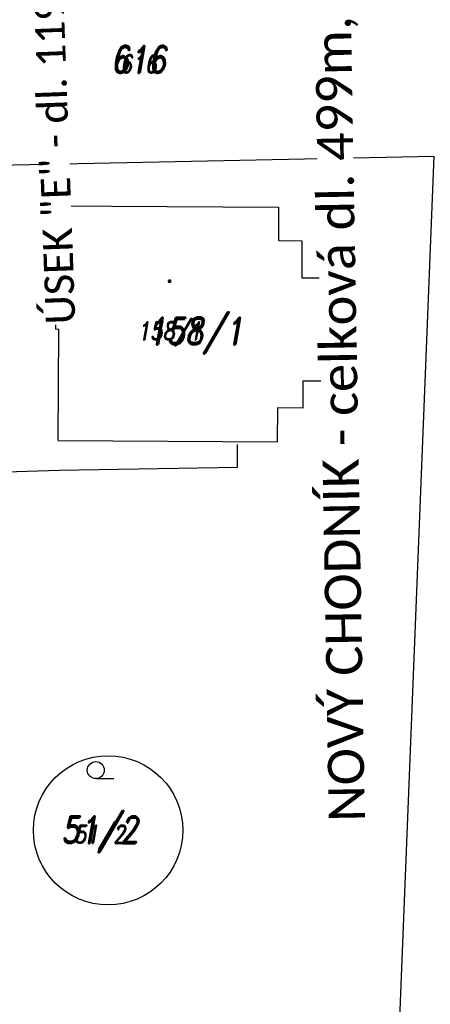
# Model space of a CAD drawing. Header units: feet. Extents: x -783217 to -782936, y -1044805 to -1043930.
# Tile 71 of 81: x -782990 to -782971, y -1044280 to -1044236. Entities that reach past the tile are written whole.
import ezdxf
from ezdxf.enums import TextEntityAlignment as Align

# ---------------------------------------------------------------- set-up
doc = ezdxf.new("R2010")
doc.units = ezdxf.units.FT
doc.header["$MEASUREMENT"] = 0
for name, color, linetype in [('KN_dotčené pozemky', 3, 'Continuous'), ('KN_POZEMKY 500', 140, 'Continuous'), ('KN_značky kultur', 7, 'Continuous'), ('KN_čísla pozemků', 140, 'Continuous'), ('S_CETIN_METALIKA', 6, 'SDELSPOJO')]:
    doc.layers.add(name, color=color, linetype=linetype)
doc.layers.add('KN_hranice pozemků', color=140, linetype='Continuous', lineweight=30)
doc.layers.add('POPIS-VELKÉ', color=1, linetype='Continuous', lineweight=50)
doc.styles.add('calibri', font='calibri.ttf')
doc.styles.add('RomanD', font='romand.shx', dxfattribs={"width": 0.7, "oblique": 10})
doc.linetypes.add('SDELSPOJO', pattern='A,7,-6,[31,civil.shx,S=1,R=0,X=0,Y=0],-6', length=19)

# ---------------------------------------------------------------- blocks, each defined once
blk = doc.blocks.new('3.04')
at = {"layer": 'KN_značky kultur', "linetype": 'Continuous'}
blk.add_line((0, 0), (1.6, 0), dxfattribs=at)
blk.add_circle((0, 0.75), 0.75, dxfattribs=at)
blk = doc.blocks.new('4.02_1')
at = {"layer": 'KN_značky kultur', "linetype": 'Continuous'}
h = blk.add_hatch(color=256, dxfattribs=at)
edge = h.paths.add_edge_path()
edge.add_arc((0, 0), 0.175, 0, 360)

msp = doc.modelspace()

# ---------------------------------------------------------------- linework, layer by layer
at = {"layer": 'KN_dotčené pozemky', "color": 6}
msp.add_circle((-782985.646, -1044272.248), 3.299, dxfattribs=at)
at = {"layer": 'KN_hranice pozemků', "linetype": 'Continuous'}
for p, q in [((-782998.26, -1044243), (-782971.26, -1044242.43)), ((-782971.26, -1044242.43), (-782973.13, -1044289.43)), ((-782987.95, -1044244.63), (-782987.97, -1044250.09)), ((-782987.95, -1044244.63), (-782978.12, -1044244.69)), ((-782978.12, -1044244.69), (-782978.12, -1044246.17)), ((-782978.12, -1044246.17), (-782977.08, -1044246.18)), ((-782977.08, -1044246.18), (-782977.09, -1044247.82)), ((-782977.09, -1044247.82), (-782975.78, -1044247.82)), ((-782975.78, -1044247.82), (-782975.8, -1044252.39)), ((-782987.82, -1044250.1), (-782987.97, -1044250.09)), ((-782987.85, -1044255.01), (-782987.82, -1044250.1)), ((-782977.04, -1044252.39), (-782977.05, -1044253.58)), ((-782975.8, -1044252.39), (-782977.04, -1044252.39)), ((-782978.16, -1044253.57), (-782978.17, -1044255.06)), ((-782977.05, -1044253.58), (-782978.16, -1044253.57)), ((-782987.85, -1044255.01), (-782978.17, -1044255.06))]:
    msp.add_line(p, q, dxfattribs=at)
at = {"layer": 'S_CETIN_METALIKA', "ltscale": 0.2, "flags": 128}
msp.add_lwpolyline([(-782998.49, -1044258.44), (-782995.48, -1044258.11), (-782993.49, -1044256.49), (-782987.81, -1044256.32), (-782979.93, -1044256.19), (-782979.93, -1044255.18)], dxfattribs=at)

# ---------------------------------------------------------------- block references
at = {"layer": 'KN_značky kultur', "linetype": 'Continuous', "xscale": 0.5, "yscale": 0.5}
for name, p in [('4.02_1', (-782982.93, -1044247.96)), ('3.04', (-782986.19, -1044269.96))]:
    msp.add_blockref(name, p, dxfattribs=at)

# ---------------------------------------------------------------- texts
at = {"layer": 'KN_POZEMKY 500', "linetype": 'Continuous', "style": 'RomanD', "oblique": 10, "width": 0.8}
for s, p in [('616', (-782984.306, -1044238.755)), ('51/2', (-782986.02, -1044272.82))]:
    msp.add_text(s, height=1.2, dxfattribs=at).set_placement(p, align=Align.CENTER)
at = {"layer": 'KN_POZEMKY 500', "color": 5, "linetype": 'Continuous', "style": 'RomanD', "oblique": 10, "width": 0.8}
msp.add_text('158/1', height=1.2, dxfattribs=at).set_placement((-782981.781, -1044250.765), align=Align.CENTER)
at = {"layer": 'KN_čísla pozemků', "linetype": 'Continuous', "style": 'RomanD', "oblique": 10, "width": 0.8}
for s, p in [('616', (-782984.306, -1044238.755)), ('51/2', (-782986.02, -1044272.82))]:
    msp.add_text(s, height=0.8, dxfattribs=at).set_placement(p, align=Align.CENTER)
at = {"layer": 'KN_čísla pozemků', "color": 5, "linetype": 'Continuous', "style": 'RomanD', "oblique": 10, "width": 0.8}
msp.add_text('158/1', height=0.8, dxfattribs=at).set_placement((-782982.93, -1044250.56), align=Align.CENTER)

# ---------------------------------------------------------------- next in the draw order: texts
at = {"layer": 'POPIS-VELKÉ', "linetype": 'ByBlock', "attachment_point": 1, "style": 'calibri', "bg_fill": 3, "box_fill_scale": 1, "bg_fill_color": 256, "bg_fill_transparency": 0}
for s, width, insert, char_height, rotation in [('NOVÝ CHODNÍK - celková dl. 499m, š. 1,25-2,0m', 50.72116, (-782975.895, -1044271.882), 1.6, 91.0034), ('ÚSEK "E" - dl. 119m', 16.12324, (-782988.39, -1044249.899), 1.3, 92.0831)]:
    msp.add_mtext_dynamic_manual_height_columns(s, width=width, gutter_width=1, heights=[0], dxfattribs=dict(at, insert=insert, char_height=char_height, rotation=rotation))

doc.saveas('drawing.dxf')
